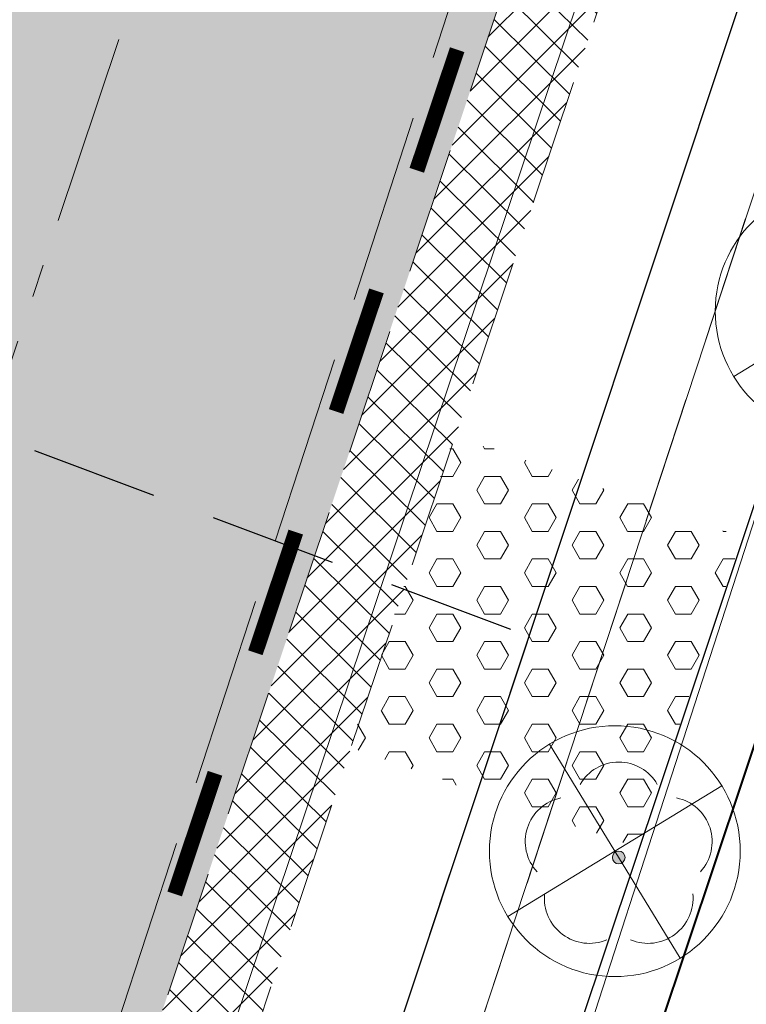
# Model space of a CAD drawing. Header units: metres. Extents: x 6599594 to 6600699, y 5687867 to 5691114.
# Tile 76 of 256: x 6599866 to 6599872, y 5688601 to 5688609. Entities that reach past the tile are written whole.
import ezdxf

# ---------------------------------------------------------------- set-up
doc = ezdxf.new("R2010")
doc.units = ezdxf.units.M
doc.header["$MEASUREMENT"] = 0
for name, pattern in [('1', [0]), ('3_EGBZ', [1.5, 1, -0.5]), ('3_EGJE', [2.5, 1.5, -0.3700000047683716, 0.2600001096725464, -0.369999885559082]), ('BTO', [0]), ('BUF', [0]), ('BUG', [1.5, 1, -0.5]), ('BUW', [1.5, 1, -0.5]), ('GUK', [2, 1.5, -0.5]), ('GUZ', [1, 0.5, -0.5]), ('L_0_04', [1.5, 1, -0.5]), ('L_0_06', [2, 1.5, -0.5]), ('UPT', [0])]:
    doc.linetypes.add(name, pattern=pattern)
doc.layers.get('0').update_dxf_attribs({"color": 253, "linetype": 'CONTINUOUS', "lineweight": 13})
doc.layers.add('__gaPoziome', color=7, linetype='CONTINUOUS')
doc.layers.add('zzz.gaHSDomyslna', color=7, linetype='CONTINUOUS')
for name, color, linetype, lineweight in [('_dren', 30, '3_EGBZ', 40), ('_KDPRZYKANALIK', 14, 'BUW', 30), ('_kolor chodnik', 50, '1', 5), ('_kolor jezdnia', 4, '1', 0), ('_kolor pobocze', 211, '1', 5), ('_kolor umocn', 7, '1', 5), ('_kolor zjazdy kostka', 7, '1', 5), ('_kolor ścieżka @ 1', 10, '1', 0), ('_krawedz jezdni i pobocza', 7, 'BUG', 15), ('_os', 7, '3_EGJE', 13), ('_podział mój', 201, 'BTO', 40), ('_row', 150, 'CONTINUOUS', 30), ('_wycinka', 10, 'BUF', 15), ('Dzialki', 130, '1', 30), ('Kontury', 252, 'GUK', 9), ('OT_Komunikacja', 7, 'CONTINUOUS', 0), ('OT_ZagospodarowanieTerenu', 7, 'CONTINUOUS', 0), ('OT_ZagospodarowanieTerenu_P', 7, 'CONTINUOUS', 0), ('UTTPOM_L_0', 30, 'UPT', 9), ('Uzytki', 252, 'GUZ', 9)]:
    doc.layers.add(name, color=color, linetype=linetype, lineweight=lineweight)
pattern_1 = [(45, (0, 0), (-0.1414213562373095, 0.1414213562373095), []), (135, (0, 0), (-0.1414213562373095, -0.1414213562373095), [])]

# ---------------------------------------------------------------- blocks, each defined once
blk = doc.blocks.new('ddddd')
at = {"layer": '_wycinka'}
for p, q in [((6600244.106448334, 5690836.218476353), (6600245.135551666, 5690834.535523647)), ((6600245.462476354, 5690835.891551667), (6600243.779523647, 5690834.862448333))]:
    blk.add_line(p, q, dxfattribs=at)
blk.add_circle((6600244.621, 5690835.377), 0.986329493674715, dxfattribs=at)
blk = doc.blocks.new('147')
at = {"linetype": 'Continuous', "lineweight": 18}
blk.add_hatch(color=0, dxfattribs=at).paths.add_polyline_path([(0, -0.1, 1), (0, 0.1, 1)])
at = {"color": 0, "linetype": 'Continuous', "lineweight": 18}
blk.add_circle((0, 0), 0.1, dxfattribs=at)
for centre, radius, start, end in [((0, 0.8), 0.7, 29.8459319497, 150.1540680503), ((-0.7700000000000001, 0.25), 0.7, 101.6336339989, 222.6626941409), ((0.7700000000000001, 0.25), 0.7, 317.3373058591, 78.3663660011), ((-0.4600000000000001, -0.6400000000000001), 0.71, 174.3693172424, 292.5572466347), ((0.4600000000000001, -0.6400000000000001), 0.71, 247.4427533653, 5.630682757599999)]:
    blk.add_arc(centre, radius, start, end, dxfattribs=at)
blk = doc.blocks.new('hhh')
at = {"layer": '_podział mój'}
blk.add_line((6600030.348422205, 5689076.243038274), (6599864.227411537, 5688579.984196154), dxfattribs=at)
blk = doc.blocks.new('*U1196')
at = {"layer": 'zzz.gaHSDomyslna', "color": 182, "const_width": 0.12}
for points in [[(-90.786053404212, -271.2082087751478), (-91.10348715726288, -272.1564892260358)], [(-91.42092091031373, -273.1047696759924), (-91.73835466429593, -274.0530501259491)], [(-92.05578841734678, -275.0013305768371), (-92.37322217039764, -275.9496110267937)], [(-92.69065592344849, -276.8978914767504), (-93.00808967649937, -277.8461719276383)]]:
    blk.add_lwpolyline(points, dxfattribs=at)

msp = doc.modelspace()

# ---------------------------------------------------------------- hatches: boundary and pattern name
at = {"layer": '_kolor chodnik'}
h = msp.add_hatch(dxfattribs=at)
h.set_pattern_fill('ANSI37', color=256, scale=1.6)
h.set_pattern_definition(pattern_1)
h.paths.add_polyline_path([(6599849.938171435, 5688542.085872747), (6599852.232147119, 5688548.938742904), (6599853.573135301, 5688548.489851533), (6599853.827082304, 5688549.248475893), (6599851.793849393, 5688549.929093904), (6599849.895278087, 5688548.982823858), (6599847.823506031, 5688542.793750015)])
edge = h.paths.add_edge_path()
edge.add_line((6600018.106075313, 5689087.454911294), (6600022.42781917, 5689091.229234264))
edge.add_line((6600022.42781917, 5689091.229234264), (6600020.233254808, 5689093.742094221))
edge.add_line((6600020.233254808, 5689093.742094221), (6600017.159471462, 5689091.057656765))
edge.add_arc((6600023.275194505, 5689085.385140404), 8.34143334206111, 137.1531558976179, 148.8016577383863)
edge.add_line((6600016.140105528, 5689089.706021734), (6600018.106075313, 5689087.454911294))
h.paths.add_polyline_path([(6600038.501784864, 5689187.59229436), (6600037.906968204, 5689187.700586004), (6600037.638296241, 5689186.224843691), (6600038.240083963, 5689186.115282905)])
h.paths.add_polyline_path([(6600069.098302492, 5689360.276020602), (6600068.321239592, 5689360.413462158), (6600068.064048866, 5689358.936495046), (6600068.836639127, 5689358.799546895)])
h.paths.add_polyline_path([(6600082.393785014, 5689362.950258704), (6600082.941124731, 5689366.103121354), (6600081.481377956, 5689366.361351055), (6600080.923159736, 5689363.210828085)])
h.paths.add_polyline_path([(6600074.022236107, 5689388.065861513), (6600072.983907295, 5689388.249860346), (6600072.723374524, 5689386.772538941), (6600073.760538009, 5689386.588865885)])
h.paths.add_polyline_path([(6600105.602402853, 5689486.45426531), (6600106.738797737, 5689489.760539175), (6600105.28818975, 5689490.281952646), (6600104.132785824, 5689486.965912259)])
h.paths.add_polyline_path([(6600132.519778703, 5689678.737346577), (6600131.636986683, 5689678.922259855), (6600131.330470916, 5689677.453953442), (6600132.212256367, 5689677.269208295)])
h.paths.add_polyline_path([(6600156.649397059, 5689798.7449027), (6600156.48800471, 5689797.95886096), (6600157.450195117, 5689797.757316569), (6600157.615023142, 5689798.542205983)])
h.paths.add_polyline_path([(6600189.055358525, 5689948.643107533), (6600187.902868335, 5689948.884512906), (6600187.600024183, 5689947.417400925), (6600188.748131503, 5689947.176379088)])
edge = h.paths.add_edge_path()
edge.add_line((6600204.459383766, 5690032.969035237), (6600204.153258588, 5690031.227801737))
edge.add_arc((6600202.328347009, 5690027.299936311), 4.331100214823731, 41.853001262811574, 65.08011546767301, ccw=False)
edge.add_arc((6600032.903931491, 5690051.979071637), 174.020003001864, 352.8070218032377, 353.495463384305)
edge.add_arc((6600202.372679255, 5690027.343587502), 5.999999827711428, 55.12102442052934, 69.64815978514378)
edge = h.paths.add_edge_path()
edge.add_line((6600205.046027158, 5690040.265402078), (6600204.972740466, 5690038.483452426))
edge.add_arc((6600203.986269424, 5690044.401803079), 5.999999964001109, 279.4630688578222, 294.9140560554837)
edge.add_line((6600206.513819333, 5690038.960158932), (6600206.607027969, 5690041.030672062))
edge.add_arc((6600203.986269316, 5690044.401803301), 4.270000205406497, 284.3702444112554, 307.86193139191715, ccw=False)
edge = h.paths.add_edge_path()
edge.add_arc((6600203.547470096, 5690044.558759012), 6.446878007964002, 324.43500910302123, 356.20133685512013, ccw=False)
edge.add_arc((6600203.986269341, 5690044.401803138), 6.000000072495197, 323.2169970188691, 357.4193489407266)
h.paths.add_polyline_path([(6600208.910055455, 5690121.713696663), (6600208.146285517, 5690121.748120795), (6600207.125602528, 5690121.794124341), (6600209.971605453, 5690121.665851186)])
edge = h.paths.add_edge_path()
edge.add_line((6600238.769818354, 5690481.648294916), (6600240.338176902, 5690490.87374652))
edge.add_line((6600240.338176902, 5690490.87374652), (6600241.251295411, 5690510.829461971))
edge.add_line((6600241.251295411, 5690510.829461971), (6600239.524022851, 5690510.928942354))
edge.add_line((6600239.524022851, 5690510.928942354), (6600238.633343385, 5690491.167757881))
edge.add_line((6600238.633343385, 5690491.167757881), (6600234.579716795, 5690467.661262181))
edge.add_line((6600234.579716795, 5690467.661262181), (6600234.449796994, 5690464.966873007))
edge.add_arc((6600242.443669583, 5690464.607462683), 8.001948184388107, 177.4256737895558, 268.2543056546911)
edge.add_line((6600242.199903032, 5690456.609228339), (6600242.216657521, 5690457.359274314))
edge.add_line((6600242.216657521, 5690457.359274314), (6600242.305257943, 5690458.836738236))
edge.add_arc((6600242.444504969, 5690464.607952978), 5.772894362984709, 177.0298084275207, 268.6178439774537, ccw=False)
edge.add_line((6600236.679365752, 5690464.907083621), (6600236.951876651, 5690470.95443634))
edge.add_line((6600236.951876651, 5690470.95443634), (6600238.15078669, 5690478.210832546))
edge.add_line((6600238.15078669, 5690478.210832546), (6600238.769818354, 5690481.648294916))
h.paths.add_polyline_path([(6600238.769818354, 5690481.648294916), (6600238.15078669, 5690478.210832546), (6600239.670056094, 5690477.930590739), (6600240.266710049, 5690481.376366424)])
edge = h.paths.add_edge_path()
edge.add_line((6600223.366500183, 5690460.339976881), (6600223.278629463, 5690457.997544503))
edge.add_arc((6600220.967166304, 5690465.656339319), 7.999999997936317, 286.7940807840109, 300.2738222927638)
edge.add_line((6600225.000231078, 5690458.747331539), (6600225.240084, 5690461.623695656))
edge.add_arc((6600221.105749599, 5690465.648640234), 5.76999998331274, 293.06724424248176, 315.7681070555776, ccw=False)
edge = h.paths.add_edge_path()
edge.add_arc((6600220.025145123, 5690444.676291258), 5.770000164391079, 37.996647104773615, 59.94382588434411, ccw=False)
edge.add_line((6600224.572175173, 5690448.22839199), (6600224.817793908, 5690451.081798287))
edge.add_arc((6600220.025145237, 5690444.676291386), 7.999999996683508, 53.19588653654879, 68.15166733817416)
edge.add_line((6600223.00235276, 5690452.101669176), (6600222.91504296, 5690449.670427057))
edge = h.paths.add_edge_path()
edge.add_arc((6600221.105749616, 5690465.648640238), 7.999999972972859, 328.0222308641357, 357.0132597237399)
edge.add_line((6600229.094882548, 5690465.23180147), (6600229.218816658, 5690467.593604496))
edge.add_line((6600229.218816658, 5690467.593604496), (6600228.218919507, 5690467.645774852))
edge.add_line((6600228.218919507, 5690467.645774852), (6600227.891778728, 5690461.411918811))
h.paths.add_polyline_path([(6600200.980142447, 5690012.236744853), (6600202.317278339, 5690011.956662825), (6600202.522293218, 5690012.935421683), (6600201.182321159, 5690013.216097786)])
h.paths.add_polyline_path([(6600196.457878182, 5689983.98337835), (6600195.202332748, 5689984.246370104), (6600194.899091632, 5689982.777335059), (6600196.150355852, 5689982.515240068)])
edge = h.paths.add_edge_path()
edge.add_line((6600112.305909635, 5689517.991018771), (6600112.691041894, 5689519.807934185))
edge.add_line((6600112.691041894, 5689519.807934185), (6600113.245521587, 5689522.423769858))
edge.add_line((6600113.245521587, 5689522.423769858), (6600111.553124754, 5689522.782507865))
edge.add_line((6600111.553124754, 5689522.782507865), (6600107.405864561, 5689503.21722655))
edge.add_line((6600107.405864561, 5689503.21722655), (6600099.494506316, 5689480.361667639))
edge.add_line((6600099.494506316, 5689480.361667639), (6600099.182814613, 5689478.891218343))
edge.add_arc((6600107.008997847, 5689477.232359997), 8.000059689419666, 168.0325629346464, 257.7529108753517)
edge.add_line((6600105.311960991, 5689469.414366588), (6600105.784990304, 5689471.593619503))
edge.add_arc((6600107.008927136, 5689477.232314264), 5.769999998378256, 168.0321375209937, 257.7533362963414, ccw=False)
edge.add_line((6600101.364343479, 5689478.42879883), (6600101.647245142, 5689479.76342708))
edge.add_line((6600101.647245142, 5689479.76342708), (6600104.132785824, 5689486.965912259))
edge.add_line((6600104.132785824, 5689486.965912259), (6600105.28818975, 5689490.281952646))
edge.add_line((6600105.28818975, 5689490.281952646), (6600108.240043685, 5689498.809726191))
edge.add_line((6600108.240043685, 5689498.809726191), (6600112.305909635, 5689517.991018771))
h.paths.add_polyline_path([(6600136.009573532, 5689645.499114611), (6600138.333647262, 5689645.012304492), (6600138.661671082, 5689646.578318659), (6600134.869459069, 5689647.372651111)])
at = {"layer": '_kolor jezdnia'}
h = msp.add_hatch(dxfattribs=at)
h.set_pattern_fill('ANSI37', color=4, scale=3.5)
h.set_pattern_definition([(45, (0, 0), (-0.3093592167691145, 0.3093592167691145), []), (135, (0, 0), (-0.3093592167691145, -0.3093592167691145), [])])
edge = h.paths.add_edge_path()
edge.add_line((6599833.066047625, 5688539.933393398), (6599850.649511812, 5688527.983462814))
edge.add_arc((6599857.337592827, 5688536.653968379), 10.95025544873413, 169.5012687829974, 232.3548431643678, ccw=False)
edge.add_arc((6599858.085851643, 5688536.618142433), 11.69295282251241, 162.2507788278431, 169.9967502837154, ccw=False)
edge.add_line((6599846.949484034, 5688540.182754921), (6599847.823506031, 5688542.793750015))
edge.add_line((6599847.823506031, 5688542.793750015), (6599849.895278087, 5688548.982823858))
edge.add_line((6599849.895278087, 5688548.982823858), (6599852.434748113, 5688556.56906746))
edge.add_line((6599852.434748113, 5688556.56906746), (6599928.48625871, 5688783.760284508))
edge.add_line((6599928.48625871, 5688783.760284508), (6599931.025728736, 5688791.34652811))
edge.add_line((6599931.025728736, 5688791.34652811), (6599996.657773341, 5688987.411326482))
edge.add_line((6599996.657773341, 5688987.411326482), (6599999.197243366, 5688994.997570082))
edge.add_line((6599999.197243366, 5688994.997570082), (6600021.930100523, 5689062.908193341))
edge.add_line((6600021.930100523, 5689062.908193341), (6600017.620224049, 5689067.371531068))
edge.add_line((6600017.620224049, 5689067.371531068), (6600016.714558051, 5689064.654078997))
edge.add_line((6600016.714558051, 5689064.654078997), (6600012.423620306, 5689051.835617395))
edge.add_line((6600012.423620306, 5689051.835617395), (6600009.884150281, 5689044.249373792))
edge.add_line((6600009.884150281, 5689044.249373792), (6599977.53516164, 5688947.612159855))
edge.add_line((6599977.53516164, 5688947.612159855), (6599974.995691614, 5688940.025916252))
edge.add_line((6599974.995691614, 5688940.025916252), (6599942.096912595, 5688841.746295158))
edge.add_line((6599942.096912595, 5688841.746295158), (6599939.557442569, 5688834.160051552))
edge.add_line((6599939.557442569, 5688834.160051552), (6599882.679288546, 5688664.246042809))
edge.add_line((6599882.679288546, 5688664.246042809), (6599880.139818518, 5688656.659799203))
edge.add_line((6599880.139818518, 5688656.659799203), (6599852.46454386, 5688573.984527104))
edge.add_line((6599852.46454386, 5688573.984527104), (6599842.470137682, 5688544.127903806))
edge.add_arc((6599835.706422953, 5688546.652910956), 7.219660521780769, 248.5480913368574, 339.52856074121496, ccw=False)
h.paths.add_polyline_path([(6600044.653202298, 5689172.271628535), (6600046.276244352, 5689181.431901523), (6600047.759199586, 5689189.801539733), (6600051.0603021, 5689208.432603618), (6600052.368792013, 5689215.817578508), (6600054.808584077, 5689229.587499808), (6600056.11707399, 5689236.972474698), (6600057.346666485, 5689243.912161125), (6600058.655146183, 5689251.297078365), (6600058.831439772, 5689252.292060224), (6600060.098987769, 5689259.445963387), (6600060.139929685, 5689259.677035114), (6600061.407468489, 5689266.830886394), (6600072.329030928, 5689328.470998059), (6600073.637511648, 5689335.855921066), (6600077.337304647, 5689356.73715072), (6600078.820259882, 5689365.106788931), (6600081.142794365, 5689378.214921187), (6600082.538516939, 5689386.092227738), (6600095.187867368, 5689457.483787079), (6600091.082877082, 5689465.8405575), (6600089.043088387, 5689454.328211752), (6600087.870641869, 5689447.711051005), (6600087.560133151, 5689445.958573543), (6600086.562151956, 5689440.326076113), (6600082.433200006, 5689417.022719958), (6600080.95024477, 5689408.65308175), (6600077.202698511, 5689387.502337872), (6600075.719743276, 5689379.132699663), (6600073.469199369, 5689366.430874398), (6600071.986244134, 5689358.061236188), (6600069.98686466, 5689346.776955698), (6600068.591142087, 5689338.899649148), (6600065.559290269, 5689321.78820693), (6600064.163567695, 5689313.910900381), (6600059.719426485, 5689288.828650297), (6600058.323703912, 5689280.951343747), (6600057.563846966, 5689276.662793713), (6600056.168124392, 5689268.785487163), (6600054.804920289, 5689261.091711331), (6600053.409197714, 5689253.21440478), (6600053.264817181, 5689252.399536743), (6600051.869094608, 5689244.522230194), (6600051.183555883, 5689240.653124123), (6600049.787833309, 5689232.775817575), (6600046.593849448, 5689214.749319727), (6600045.198126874, 5689206.872013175), (6600044.41754409, 5689202.466488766), (6600042.934588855, 5689194.096850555), (6600036.429952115, 5689157.38538759), (6600034.946996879, 5689149.01574938), (6600030.579776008, 5689124.367629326), (6600027.529365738, 5689107.151445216), (6600024.895072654, 5689094.014582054), (6600030.583685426, 5689094.264316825), (6600032.945013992, 5689106.191885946), (6600043.170247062, 5689163.901990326)])
edge = h.paths.add_edge_path()
edge.add_line((6600111.106812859, 5689535.144351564), (6600111.256844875, 5689535.85214863))
edge.add_line((6600111.256844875, 5689535.85214863), (6600112.915748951, 5689543.678261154))
edge.add_line((6600112.915748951, 5689543.678261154), (6600117.304772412, 5689564.384094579))
edge.add_line((6600117.304772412, 5689564.384094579), (6600119.067357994, 5689572.699339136))
edge.add_line((6600119.067357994, 5689572.699339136), (6600120.087667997, 5689577.512794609))
edge.add_line((6600120.087667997, 5689577.512794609), (6600121.642890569, 5689584.849775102))
edge.add_line((6600121.642890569, 5689584.849775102), (6600128.436769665, 5689616.900852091))
edge.add_line((6600128.436769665, 5689616.900852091), (6600129.991992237, 5689624.237832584))
edge.add_line((6600129.991992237, 5689624.237832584), (6600132.660554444, 5689636.827148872))
edge.add_line((6600132.660554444, 5689636.827148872), (6600133.208838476, 5689639.444704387))
edge.add_line((6600133.208838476, 5689639.444704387), (6600134.848957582, 5689647.274775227))
edge.add_line((6600134.848957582, 5689647.274775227), (6600138.97649476, 5689666.979995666))
edge.add_line((6600138.97649476, 5689666.979995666), (6600140.51410642, 5689674.320687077))
edge.add_line((6600140.51410642, 5689674.320687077), (6600145.209128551, 5689696.735129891))
edge.add_line((6600145.209128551, 5689696.735129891), (6600146.746740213, 5689704.075821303))
edge.add_line((6600146.746740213, 5689704.075821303), (6600151.462308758, 5689726.588354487))
edge.add_line((6600151.462308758, 5689726.588354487), (6600152.999920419, 5689733.929045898))
edge.add_line((6600152.999920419, 5689733.929045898), (6600155.244070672, 5689744.642813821))
edge.add_line((6600155.244070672, 5689744.642813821), (6600156.781682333, 5689751.983505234))
edge.add_line((6600156.781682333, 5689751.983505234), (6600161.635515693, 5689775.156126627))
edge.add_line((6600161.635515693, 5689775.156126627), (6600163.378142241, 5689783.475576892))
edge.add_line((6600163.378142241, 5689783.475576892), (6600163.850769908, 5689785.731942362))
edge.add_line((6600163.850769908, 5689785.731942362), (6600167.028500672, 5689800.902704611))
edge.add_line((6600167.028500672, 5689800.902704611), (6600179.49088801, 5689860.399222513))
edge.add_line((6600179.49088801, 5689860.399222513), (6600181.233514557, 5689868.718672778))
edge.add_line((6600181.233514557, 5689868.718672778), (6600181.84713393, 5689871.648144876))
edge.add_line((6600181.84713393, 5689871.648144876), (6600183.384745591, 5689878.988836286))
edge.add_line((6600183.384745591, 5689878.988836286), (6600184.935818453, 5689886.393792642))
edge.add_line((6600184.935818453, 5689886.393792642), (6600186.575937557, 5689894.223863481))
edge.add_line((6600186.575937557, 5689894.223863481), (6600194.05133812, 5689929.912074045))
edge.add_line((6600194.05133812, 5689929.912074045), (6600195.691457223, 5689937.742144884))
edge.add_line((6600195.691457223, 5689937.742144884), (6600202.915799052, 5689972.231779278))
edge.add_line((6600202.915799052, 5689972.231779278), (6600204.555918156, 5689980.061850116))
edge.add_line((6600204.555918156, 5689980.061850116), (6600206.062781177, 5689987.255744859))
edge.add_line((6600206.062781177, 5689987.255744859), (6600207.702900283, 5689995.085815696))
edge.add_line((6600207.702900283, 5689995.085815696), (6600210.232559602, 5690007.162628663))
edge.add_line((6600210.232559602, 5690007.162628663), (6600211.694938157, 5690014.144150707))
edge.add_arc((6600028.177652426, 5690052.584442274), 187.5000004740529, 348.1696294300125, 357.4195276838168)
edge.add_line((6600215.487522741, 5690044.142720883), (6600208.310270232, 5690026.480446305))
edge.add_arc((6600032.903933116, 5690051.97907145), 177.2500013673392, 348.1696294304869, 351.7289130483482, ccw=False)
edge.add_line((6600206.38894146, 5690015.640182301), (6600205.966941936, 5690013.625519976))
edge.add_line((6600205.966941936, 5690013.625519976), (6600204.326822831, 5690005.795449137))
edge.add_line((6600204.326822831, 5690005.795449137), (6600197.076961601, 5689971.183982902))
edge.add_line((6600197.076961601, 5689971.183982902), (6600195.334335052, 5689962.864532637))
edge.add_line((6600195.334335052, 5689962.864532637), (6600193.44722506, 5689953.855305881))
edge.add_line((6600193.44722506, 5689953.855305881), (6600191.909227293, 5689946.512771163))
edge.add_line((6600191.909227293, 5689946.512771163), (6600185.496844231, 5689915.899498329))
edge.add_line((6600185.496844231, 5689915.899498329), (6600183.856521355, 5689908.068454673))
edge.add_line((6600183.856521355, 5689908.068454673), (6600182.066605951, 5689899.523243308))
edge.add_line((6600182.066605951, 5689899.523243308), (6600180.32407057, 5689891.204228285))
edge.add_line((6600180.32407057, 5689891.204228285), (6600174.320344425, 5689862.541919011))
edge.add_line((6600174.320344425, 5689862.541919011), (6600172.577809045, 5689854.222903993))
edge.add_line((6600172.577809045, 5689854.222903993), (6600163.663810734, 5689811.666703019))
edge.add_line((6600163.663810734, 5689811.666703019), (6600162.023782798, 5689803.837067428))
edge.add_line((6600162.023782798, 5689803.837067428), (6600160.924220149, 5689798.587659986))
edge.add_line((6600160.924220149, 5689798.587659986), (6600159.279208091, 5689790.734229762))
edge.add_line((6600159.279208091, 5689790.734229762), (6600157.107250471, 5689780.365115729))
edge.add_line((6600157.107250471, 5689780.365115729), (6600155.462238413, 5689772.511685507))
edge.add_line((6600155.462238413, 5689772.511685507), (6600153.380318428, 5689762.572418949))
edge.add_line((6600153.380318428, 5689762.572418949), (6600151.735124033, 5689754.718118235))
edge.add_line((6600151.735124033, 5689754.718118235), (6600148.586504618, 5689739.686336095))
edge.add_line((6600148.586504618, 5689739.686336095), (6600146.885007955, 5689731.563243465))
edge.add_line((6600146.885007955, 5689731.563243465), (6600141.75088822, 5689707.052510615))
edge.add_line((6600141.75088822, 5689707.052510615), (6600140.110896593, 5689699.223048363))
edge.add_line((6600140.110896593, 5689699.223048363), (6600133.483561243, 5689667.583574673))
edge.add_line((6600133.483561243, 5689667.583574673), (6600131.860394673, 5689659.834436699))
edge.add_line((6600131.860394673, 5689659.834436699), (6600131.740984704, 5689659.26436315))
edge.add_line((6600131.740984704, 5689659.26436315), (6600130.117814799, 5689651.515209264))
edge.add_line((6600130.117814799, 5689651.515209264), (6600127.27873359, 5689637.961189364))
edge.add_line((6600127.27873359, 5689637.961189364), (6600126.924568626, 5689636.290366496))
edge.add_line((6600126.924568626, 5689636.290366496), (6600125.166244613, 5689627.995226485))
edge.add_line((6600125.166244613, 5689627.995226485), (6600118.009503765, 5689594.232298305))
edge.add_line((6600118.009503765, 5689594.232298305), (6600116.25117975, 5689585.937158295))
edge.add_line((6600116.25117975, 5689585.937158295), (6600113.665314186, 5689573.737975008))
edge.add_line((6600113.665314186, 5689573.737975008), (6600111.898534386, 5689565.402943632))
edge.add_line((6600111.898534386, 5689565.402943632), (6600104.889982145, 5689532.339115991))
edge.add_line((6600104.889982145, 5689532.339115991), (6600103.22663594, 5689524.492047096))
edge.add_line((6600103.22663594, 5689524.492047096), (6600096.623876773, 5689493.342605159))
edge.add_line((6600096.623876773, 5689493.342605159), (6600094.968986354, 5689485.535427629))
edge.add_line((6600094.968986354, 5689485.535427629), (6600094.300101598, 5689482.379870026))
edge.add_line((6600094.300101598, 5689482.379870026), (6600099.182814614, 5689478.891218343))
edge.add_line((6600099.182814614, 5689478.891218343), (6600099.494506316, 5689480.361667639))
edge.add_line((6600099.494506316, 5689480.361667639), (6600111.106812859, 5689535.144351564))
edge = h.paths.add_edge_path()
edge.add_arc((6600239.213891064, 5690851.400367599), 10.00000000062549, -2.8342403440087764, 76.13703556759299, ccw=False)
edge.add_line((6600249.201658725, 5690850.905901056), (6600249.082723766, 5690848.503524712))
edge.add_line((6600249.082723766, 5690848.503524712), (6600247.016487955, 5690806.767468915))
edge.add_line((6600247.016487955, 5690806.767468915), (6600246.092398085, 5690789.152178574))
edge.add_line((6600246.092398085, 5690789.152178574), (6600233.768116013, 5690572.015170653))
edge.add_line((6600233.768116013, 5690572.015170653), (6600228.959056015, 5690465.296202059))
edge.add_line((6600228.959056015, 5690465.296202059), (6600234.588724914, 5690465.017134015))
edge.add_line((6600234.588724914, 5690465.017134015), (6600239.262540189, 5690571.767576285))
edge.add_line((6600239.262540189, 5690571.767576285), (6600252.50503885, 5690806.400146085))
edge.add_line((6600252.50503885, 5690806.400146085), (6600254.569211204, 5690848.094521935))
edge.add_arc((6600262.559425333, 5690847.6989487), 7.999999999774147, 76.13703557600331, 177.1657596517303, ccw=False)
edge.add_line((6600264.476229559, 5690855.465921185), (6600241.609896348, 5690861.109083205))
edge = h.paths.add_edge_path()
edge.add_line((6600250.031475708, 5690451.625307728), (6600250.231741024, 5690455.772579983))
edge.add_line((6600250.231741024, 5690455.772579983), (6600246.257763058, 5690456.417303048))
edge.add_line((6600246.257763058, 5690456.417303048), (6600242.171761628, 5690456.61060902))
edge.add_arc((6600242.563100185, 5690464.586983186), 7.985968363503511, 176.9123644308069, 267.1911945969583, ccw=False)
edge.add_line((6600234.588724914, 5690465.017134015), (6600228.959056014, 5690465.296202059))
edge.add_arc((6600220.965133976, 5690465.657286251), 8.002072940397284, 267.8289300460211, 357.413716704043, ccw=False)
edge.add_line((6600220.661989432, 5690457.660957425), (6600212.406915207, 5690458.119572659))
edge.add_line((6600212.406915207, 5690458.119572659), (6600208.431872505, 5690457.817501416))
edge.add_line((6600208.431872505, 5690457.817501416), (6600208.233912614, 5690454.548331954))
edge.add_line((6600208.233912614, 5690454.548331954), (6600212.129565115, 5690453.127270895))
edge.add_line((6600212.129565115, 5690453.127270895), (6600218.640548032, 5690452.76554962))
edge.add_line((6600218.640548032, 5690452.76554962), (6600216.486747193, 5690452.885205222))
edge.add_line((6600216.486747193, 5690452.885205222), (6600220.468905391, 5690452.663974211))
edge.add_arc((6600220.025145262, 5690444.676291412), 7.99999997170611, -0.3386579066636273, 86.8201700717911, ccw=False)
edge.add_line((6600228.025005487, 5690444.629006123), (6600227.803602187, 5690439.649256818))
edge.add_line((6600227.803602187, 5690439.649256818), (6600226.885525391, 5690435.936828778))
edge.add_line((6600226.885525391, 5690435.936828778), (6600225.534849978, 5690405.967249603))
edge.add_line((6600225.534849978, 5690405.967249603), (6600226.115199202, 5690402.187514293))
edge.add_line((6600226.115199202, 5690402.187514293), (6600213.445139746, 5690121.008786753))
edge.add_line((6600213.445139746, 5690121.008786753), (6600213.352800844, 5690118.960058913))
edge.add_line((6600213.352800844, 5690118.960058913), (6600209.980184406, 5690044.131649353))
edge.add_arc((6600203.98626942, 5690044.401803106), 5.999999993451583, 257.4162346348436, 357.41934921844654, ccw=False)
edge.add_line((6600202.679069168, 5690038.545931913), (6600201.589735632, 5690033.666039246))
edge.add_line((6600201.589735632, 5690033.666039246), (6600203.67987942, 5690033.199458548))
edge.add_arc((6600202.372679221, 5690027.343587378), 5.999999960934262, -8.27108729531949, 77.41623506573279, ccw=False)
edge.add_line((6600208.310270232, 5690026.480446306), (6600215.487522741, 5690044.142720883))
edge.add_line((6600215.487522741, 5690044.142720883), (6600216.199687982, 5690059.9446614))
edge.add_line((6600216.199687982, 5690059.9446614), (6600216.537356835, 5690067.437056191))
edge.add_line((6600216.537356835, 5690067.437056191), (6600223.893528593, 5690230.66011469))
edge.add_line((6600223.893528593, 5690230.66011469), (6600224.231197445, 5690238.152509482))
edge.add_line((6600224.231197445, 5690238.152509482), (6600233.507835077, 5690443.987992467))
edge.add_arc((6600241.499722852, 5690443.627812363), 7.999999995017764, 87.29208981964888, 177.4195277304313, ccw=False)
edge.add_line((6600241.877677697, 5690451.618879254), (6600246.021541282, 5690451.422886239))
edge.add_line((6600246.021541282, 5690451.422886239), (6600246.427694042, 5690451.44338883))
edge.add_line((6600246.427694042, 5690451.44338883), (6600246.79397003, 5690451.461878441))
edge.add_line((6600246.79397003, 5690451.461878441), (6600250.031475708, 5690451.625307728))
edge = h.paths.add_edge_path()
edge.add_line((6600007.33756506, 5689086.20374581), (6600006.980466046, 5689080.740822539))
edge.add_line((6600006.980466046, 5689080.740822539), (6600007.229745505, 5689080.720859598))
edge.add_line((6600007.229745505, 5689080.720859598), (6600008.093335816, 5689080.601653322))
edge.add_line((6600008.093335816, 5689080.601653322), (6600008.702681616, 5689080.53831051))
edge.add_arc((6600008.140193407, 5689070.554142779), 9.999999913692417, -18.557800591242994, 86.77547804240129, ccw=False)
edge.add_line((6600017.620224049, 5689067.371531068), (6600021.930100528, 5689062.908193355))
edge.add_arc((6599734.83819726, 5689159.011261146), 302.7499967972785, 341.4922000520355, 343.8640860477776)
edge.add_arc((6600034.895369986, 5689072.315877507), 9.581213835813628, 98.63328270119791, 164.5273290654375, ccw=False)
edge.add_line((6600033.457137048, 5689081.788529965), (6600033.832640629, 5689081.798737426))
edge.add_line((6600033.832640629, 5689081.798737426), (6600034.422462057, 5689082.05700874))
edge.add_line((6600034.422462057, 5689082.05700874), (6600036.833623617, 5689082.139040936))
edge.add_line((6600036.833623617, 5689082.139040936), (6600036.730225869, 5689087.148851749))
edge.add_line((6600036.730225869, 5689087.148851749), (6600036.579860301, 5689087.134303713))
edge.add_arc((6600036.479565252, 5689093.136286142), 6.002820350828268, 169.1687651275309, 270.9573417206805, ccw=False)
edge.add_line((6600030.583685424, 5689094.264316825), (6600024.895072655, 5689094.014582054))
edge.add_arc((6600015.200558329, 5689096.162123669), 9.929528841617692, 271.0943432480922, 347.5094668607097, ccw=False)
edge.add_arc((6600014.909438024, 5689089.646776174), 3.446070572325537, 264.4236009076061, 278.0194998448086, ccw=False)
edge.add_line((6600014.574573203, 5689086.217014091), (6600014.299554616, 5689086.232508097))
edge.add_line((6600014.299554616, 5689086.232508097), (6600010.474232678, 5689086.448019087))
edge.add_line((6600010.474232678, 5689086.448019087), (6600007.33756506, 5689086.20374581))
edge = h.paths.add_edge_path()
edge.add_line((6600105.490725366, 5689463.953528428), (6600106.927559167, 5689464.047234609))
edge.add_line((6600106.927559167, 5689464.047234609), (6600107.835, 5689468.66))
edge.add_line((6600107.835, 5689468.66), (6600105.311960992, 5689469.414366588))
edge.add_arc((6600107.008997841, 5689477.232359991), 8.000059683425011, 168.0325628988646, 257.75291091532, ccw=False)
edge.add_line((6600099.182814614, 5689478.891218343), (6600094.300101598, 5689482.379870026))
edge.add_arc((6600586.245114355, 5689378.104238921), 502.8750369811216, 168.032376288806, 169.9522165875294)
edge.add_line((6600091.082877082, 5689465.8405575), (6600095.187867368, 5689457.483787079))
edge.add_arc((6600103.065173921, 5689456.088064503), 8.000000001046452, 77.7533362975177, 169.9524553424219, ccw=False)
edge.add_line((6600104.762140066, 5689463.906012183), (6600105.490725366, 5689463.953528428))
at = {"layer": '_kolor pobocze'}
h = msp.add_hatch(dxfattribs=at)
h.set_pattern_fill('ANSI37', color=256, scale=1.6)
h.set_pattern_definition(pattern_1)
h.paths.add_polyline_path([(6599932.280385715, 5688783.281118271), (6599932.51846103, 5688783.99232861), (6599930.384830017, 5688784.706554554), (6599928.486258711, 5688783.760284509), (6599900.424162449, 5688699.929447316), (6599901.135372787, 5688699.691372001), (6599929.09885504, 5688783.227616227), (6599930.441347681, 5688783.896730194)])
h.paths.add_polyline_path([(6599863.82305472, 5688584.885679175), (6599865.662092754, 5688584.270067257), (6599865.900168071, 5688584.981277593), (6599863.766537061, 5688585.69550354), (6599861.867965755, 5688584.749233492), (6599852.434748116, 5688556.569067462), (6599852.907883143, 5688555.61978181), (6599862.297350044, 5688583.669249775), (6599862.358334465, 5688583.85143058), (6599862.480562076, 5688584.216565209)])
h.paths.add_polyline_path([(6599865.891775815, 5688591.038664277), (6599865.217260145, 5688592.39199476), (6599901.135372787, 5688699.691372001), (6599900.424162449, 5688699.929447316), (6599864.407435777, 5688592.335477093), (6599865.353705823, 5688590.436905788), (6599867.487336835, 5688589.722679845), (6599867.72541215, 5688590.433890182)])
at = {"layer": '_kolor umocn', "ltscale": 0.5}
h = msp.add_hatch(dxfattribs=at)
h.set_pattern_fill('HEX', color=256)
h.set_pattern_definition([(0, (-365.6676509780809, -2102.532540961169), (0, 0.2165063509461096), [0.125, -0.25]), (120, (-365.6676509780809, -2102.532540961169), (-0.1875, -0.1082531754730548), [0.125, -0.2499999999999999]), (60, (-365.5426509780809, -2102.532540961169), (-0.1875, 0.1082531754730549), [0.125, -0.25])])
h.paths.add_polyline_path([(6599871.858238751, 5688604.692499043), (6599869.596160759, 5688605.495550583), (6599868.774010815, 5688603.039514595), (6599871.040818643, 5688602.25059266)])
at = {"layer": '_kolor zjazdy kostka'}
h = msp.add_hatch(dxfattribs=at)
h.set_pattern_fill('ANSI37', color=256, scale=1.6)
h.set_pattern_definition(pattern_1)
h.paths.add_polyline_path([(6600244.137440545, 5690813.934732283), (6600242.369522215, 5690814.022127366), (6600242.097568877, 5690808.528921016), (6600243.865482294, 5690808.441426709)])
h.paths.add_polyline_path([(6600247.012128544, 5690806.679412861), (6600247.442736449, 5690815.377295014), (6600247.393289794, 5690814.378518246), (6600247.113277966, 5690808.722537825)])
h.paths.add_polyline_path([(6600242.297085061, 5690788.088808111), (6600240.958726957, 5690788.155683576), (6600240.648818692, 5690782.664569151), (6600241.987258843, 5690782.599147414)])
h.paths.add_polyline_path([(6600245.558275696, 5690780.919298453), (6600246.037231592, 5690789.405686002), (6600244.985820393, 5690788.453468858), (6600244.612601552, 5690781.981345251)])
h.paths.add_polyline_path([(6600241.348405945, 5690723.711515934), (6600242.272017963, 5690722.691689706), (6600242.749709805, 5690731.155680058), (6600241.698138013, 5690730.203317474), (6600241.472690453, 5690726.27550499)])
h.paths.add_polyline_path([(6600225.772794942, 5690394.589141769), (6600224.731429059, 5690393.637598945), (6600224.461246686, 5690387.644646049), (6600225.412923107, 5690386.603142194)])
h.paths.add_polyline_path([(6600223.012390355, 5690333.280720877), (6600223.372595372, 5690341.272607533), (6600222.32835346, 5690340.318436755), (6600222.058239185, 5690334.324941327)])
h.paths.add_polyline_path([(6600215.496388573, 5690166.390602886), (6600215.856593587, 5690174.382489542), (6600214.812834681, 5690173.428760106), (6600214.542018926, 5690167.435062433)])
h.paths.add_polyline_path([(6600212.446537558, 5690121.053392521), (6600213.399499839, 5690120.010473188), (6600213.788744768, 5690128.503024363), (6600212.745135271, 5690127.54943145)])
h.paths.add_polyline_path([(6600209.977420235, 5690121.665589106), (6600210.225142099, 5690127.162117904), (6600207.346107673, 5690127.291879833), (6600207.119593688, 5690121.794395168)])
h.paths.add_polyline_path([(6600207.950178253, 5690070.725854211), (6600204.880846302, 5690070.828947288), (6600204.643784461, 5690065.333808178), (6600207.702521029, 5690065.204598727)])
h.paths.add_polyline_path([(6600200.981479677, 5690012.236464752), (6600199.969248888, 5690007.339980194), (6600201.282587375, 5690007.064882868), (6600202.31726072, 5690011.956666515)])
h.paths.add_polyline_path([(6600193.613960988, 5689970.406358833), (6600192.398010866, 5689970.660657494), (6600191.286205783, 5689965.274578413), (6600192.486379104, 5689965.023185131)])
h.paths.add_polyline_path([(6600189.061271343, 5689948.671423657), (6600189.98413328, 5689953.050774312), (6600188.818902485, 5689953.32186217), (6600187.908781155, 5689948.91282903)])
h.paths.add_polyline_path([(6600180.976201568, 5689915.317449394), (6600179.952861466, 5689910.421322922), (6600181.008474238, 5689910.200199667), (6600182.033843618, 5689915.09540201)])
h.paths.add_polyline_path([(6600176.508279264, 5689893.538690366), (6600177.476023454, 5689893.335973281), (6600178.603605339, 5689898.719146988), (6600177.636002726, 5689898.922290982)])
h.paths.add_polyline_path([(6600179.28182965, 5689859.401159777), (6600180.522246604, 5689860.211927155), (6600181.057490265, 5689860.561775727), (6600183.598022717, 5689860.029600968), (6600184.726606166, 5689865.412570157), (6600182.186324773, 5689865.943033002), (6600181.604764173, 5689866.832779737), (6600181.024456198, 5689867.720610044)])
h.paths.add_polyline_path([(6600160.200810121, 5689810.862606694), (6600159.232772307, 5689811.065842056), (6600158.207991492, 5689806.171529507), (6600159.175735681, 5689805.968812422)])
h.paths.add_polyline_path([(6600156.49391753, 5689797.987177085), (6600155.463416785, 5689793.068691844), (6600156.431160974, 5689792.865974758), (6600157.461419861, 5689797.784520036)])
edge = h.paths.add_edge_path()
edge.add_arc((6600173.111981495, 5689800.679690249), 5.999999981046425, 204.673115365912, 239.5411154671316, ccw=False)
edge.add_arc((6600173.162096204, 5689800.685330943), 6.047914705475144, 168.3203586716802, 204.5234866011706, ccw=False)
edge.add_line((6600167.239404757, 5689801.9096668), (6600163.651667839, 5689784.781499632))
edge.add_arc((6600169.524220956, 5689783.551410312), 5.999999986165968, 139.2146049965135, 168.1696294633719, ccw=False)
edge.add_arc((6600169.524220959, 5689783.551410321), 5.999999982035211, 96.80962310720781, 139.2146050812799, ccw=False)
edge.add_line((6600168.812796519, 5689789.509083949), (6600170.070461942, 5689795.507731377))
h.paths.add_polyline_path([(6600163.526364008, 5689776.866746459), (6600166.051243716, 5689776.337874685), (6600167.179826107, 5689781.720838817), (6600164.653945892, 5689782.249920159), (6600163.941148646, 5689783.340449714), (6600163.493329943, 5689784.025580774), (6600161.750703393, 5689775.706130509), (6600162.438017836, 5689776.155376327)])
h.paths.add_polyline_path([(6600152.614191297, 5689774.643430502), (6600153.639138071, 5689779.536616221), (6600152.646757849, 5689779.744928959), (6600151.646447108, 5689774.846147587)])
h.paths.add_polyline_path([(6600150.121074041, 5689767.466820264), (6600148.177624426, 5689758.16795459), (6600149.115997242, 5689757.971390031), (6600151.066362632, 5689767.268392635)])
h.paths.add_polyline_path([(6600142.970741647, 5689739.332500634), (6600141.888449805, 5689734.142420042), (6600144.036614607, 5689733.695518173), (6600145.123068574, 5689738.882330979)])
h.paths.add_polyline_path([(6600136.256357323, 5689701.052153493), (6600137.154085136, 5689700.864096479), (6600138.287960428, 5689706.274871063), (6600137.386492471, 5689706.464182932)])
h.paths.add_polyline_path([(6600130.081494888, 5689667.099389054), (6600129.212847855, 5689667.281639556), (6600128.083282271, 5689661.898895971), (6600128.953953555, 5689661.716447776)])
h.paths.add_polyline_path([(6600128.397394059, 5689659.030340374), (6600127.554144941, 5689659.207226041), (6600126.49340855, 5689653.810049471), (6600127.269860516, 5689653.647397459)])
h.paths.add_polyline_path([(6600134.990411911, 5689640.633636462), (6600137.30714639, 5689640.148363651), (6600138.339560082, 5689645.040620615), (6600136.015486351, 5689645.500958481), (6600135.435178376, 5689646.388788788), (6600134.8548704, 5689647.276619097), (6600133.214751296, 5689639.446548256), (6600134.102581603, 5689640.026856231)])
h.paths.add_polyline_path([(6600122.164164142, 5689634.294831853), (6600121.024067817, 5689628.914244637), (6600122.015114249, 5689628.705875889), (6600123.155614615, 5689634.086346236)])
h.paths.add_polyline_path([(6600114.54207576, 5689593.450769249), (6600113.493359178, 5689593.398339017), (6600112.364315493, 5689588.045694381), (6600113.29076438, 5689587.54753241)])
h.paths.add_polyline_path([(6600110.194543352, 5689572.941097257), (6600109.20781945, 5689573.148880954), (6600108.067717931, 5689567.768269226), (6600109.05014319, 5689567.535215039)])
h.paths.add_polyline_path([(6600119.083213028, 5689565.540446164), (6600119.089125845, 5689565.542290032), (6600121.462438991, 5689565.065690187), (6600122.598093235, 5689570.447168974), (6600120.229622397, 5689570.949214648), (6600119.651446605, 5689571.8119627), (6600119.073270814, 5689572.727655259), (6600117.310757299, 5689564.412754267)])
h.paths.add_polyline_path([(6600101.698666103, 5689532.937884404), (6600100.730666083, 5689533.141679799), (6600099.694214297, 5689528.250234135), (6600100.669121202, 5689528.045267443)])
h.paths.add_polyline_path([(6600094.064021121, 5689496.827028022), (6600093.080194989, 5689497.033910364), (6600092.036590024, 5689492.143967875), (6600093.038865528, 5689491.933250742)])
h.paths.add_polyline_path([(6600083.709836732, 5689453.74980843), (6600082.738586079, 5689448.336231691), (6600084.647281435, 5689448.027407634), (6600085.606840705, 5689453.416583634)])
h.paths.add_polyline_path([(6600084.434394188, 5689446.82589514), (6600083.348896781, 5689447.018140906), (6600082.567374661, 5689442.58660872), (6600083.649300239, 5689442.394910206)])
h.paths.add_polyline_path([(6600078.04194071, 5689410.721110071), (6600078.996952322, 5689416.137564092), (6600078.054833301, 5689416.304853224), (6600077.111232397, 5689410.886043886)])
h.paths.add_polyline_path([(6600072.911565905, 5689386.768652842), (6600071.960466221, 5689381.312635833), (6600072.800073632, 5689381.16322159), (6600073.766450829, 5689386.590709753)])
h.paths.add_polyline_path([(6600082.887400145, 5689379.432062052), (6600085.278102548, 5689379.03494316), (6600086.160383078, 5689383.956496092), (6600083.759726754, 5689384.355378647), (6600083.152078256, 5689385.224725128), (6600082.544429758, 5689386.094071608), (6600081.148707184, 5689378.216765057), (6600082.018053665, 5689378.824413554)])
h.paths.add_polyline_path([(6600080.731401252, 5689363.247695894), (6600080.041469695, 5689363.369939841), (6600079.433821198, 5689364.239286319), (6600078.8261727, 5689365.1086328), (6600077.343217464, 5689356.73899459), (6600078.212563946, 5689357.346643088), (6600079.081910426, 5689357.954291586), (6600081.429189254, 5689357.564866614), (6600082.388748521, 5689362.980514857)])
h.paths.add_polyline_path([(6600069.104215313, 5689360.304336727), (6600070.063917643, 5689365.720487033), (6600069.2708267, 5689365.861009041), (6600068.327152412, 5689360.441778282)])
h.paths.add_polyline_path([(6600066.550616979, 5689345.891799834), (6600065.546169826, 5689346.069805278), (6600064.677796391, 5689341.145792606), (6600065.678290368, 5689340.968483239)])
h.paths.add_polyline_path([(6600061.138656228, 5689321.077501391), (6600060.270282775, 5689316.15348863), (6600061.250715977, 5689315.979734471), (6600062.127590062, 5689320.902245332)])
h.paths.add_polyline_path([(6600055.325252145, 5689288.11325564), (6600054.456878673, 5689283.189242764), (6600055.410852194, 5689283.020177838), (6600056.283178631, 5689287.917022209)])
h.paths.add_polyline_path([(6600048.045675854, 5689182.819289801), (6600050.371939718, 5689182.407116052), (6600051.31444535, 5689187.67761207), (6600048.980409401, 5689188.064690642), (6600048.372760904, 5689188.934037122), (6600047.765112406, 5689189.803383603), (6600046.306982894, 5689181.603992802), (6600046.972918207, 5689182.069462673)])
h.paths.add_polyline_path([(6600040.943690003, 5689201.374141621), (6600039.339175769, 5689201.66987967), (6600038.429882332, 5689196.244216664), (6600039.984130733, 5689195.958493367)])
h.paths.add_polyline_path([(6600032.993704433, 5689156.473759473), (6600032.278185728, 5689156.600537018), (6600031.299242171, 5689151.188930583), (6600032.034145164, 5689151.058111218)])
h.paths.add_polyline_path([(6600026.309179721, 5689123.603833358), (6600025.417362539, 5689118.683970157), (6600026.271201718, 5689118.532684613), (6600027.143528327, 5689123.456001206)])
h.paths.add_polyline_path([(6600013.302986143, 5689054.462576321), (6600015.842456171, 5689062.048819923), (6600014.576741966, 5689061.417973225), (6600012.672139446, 5689055.728290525)])
h.paths.add_polyline_path([(6599974.547216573, 5688938.686171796), (6599977.086686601, 5688946.272415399), (6599975.820972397, 5688945.641568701), (6599973.916369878, 5688939.951886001)])
h.paths.add_polyline_path([(6599942.102825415, 5688841.748139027), (6599940.837111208, 5688841.117292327), (6599938.932508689, 5688835.427609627), (6599939.563355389, 5688834.161895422)])
h.paths.add_polyline_path([(6599882.685201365, 5688664.247886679), (6599881.419487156, 5688663.617039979), (6599879.514884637, 5688657.927357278), (6599880.145731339, 5688656.661643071)])
h.paths.add_polyline_path([(6599851.799762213, 5688549.930937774), (6599853.832995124, 5688549.250319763), (6599855.42016389, 5688553.991722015), (6599853.386930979, 5688554.672340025), (6599852.913795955, 5688555.621625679), (6599852.440660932, 5688556.570911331), (6599849.901190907, 5688548.984667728)])
h.paths.add_polyline_path([(6600233.581687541, 5690586.458647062), (6600234.520016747, 5690585.337735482), (6600234.976631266, 5690593.428266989), (6600233.922640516, 5690592.499827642)])
h.paths.add_polyline_path([(6600231.72837122, 5690526.750719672), (6600230.676277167, 5690525.793817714), (6600230.420013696, 5690519.782861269), (6600231.363586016, 5690518.655686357)])
h.paths.add_polyline_path([(6600237.577122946, 5690639.505119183), (6600236.516490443, 5690638.540451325), (6600236.176926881, 5690632.541599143), (6600237.1204992, 5690631.41442423)])
h.paths.add_polyline_path([(6600238.927801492, 5690681.139540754), (6600239.8637879, 5690680.021427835), (6600240.320411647, 5690688.112122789), (6600239.268317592, 5690687.155220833)])
h.paths.add_polyline_path([(6600218.12228406, 5690224.814875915), (6600217.079933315, 5690223.86243318), (6600216.809648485, 5690217.865326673), (6600217.762143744, 5690216.822918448)])
h.paths.add_polyline_path([(6600219.363739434, 5690274.535639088), (6600220.31588625, 5690273.493612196), (6600220.675810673, 5690281.480778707), (6600219.633750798, 5690280.528598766)])
h.paths.add_polyline_path([(6600168.759867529, 5689856.554734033), (6600169.729143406, 5689856.3516961), (6600170.857343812, 5689861.737822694), (6600169.889741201, 5689861.940966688)])
h.paths.add_polyline_path([(6600168.841833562, 5689852.115601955), (6600167.871405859, 5689852.319339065), (6600166.844894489, 5689847.425845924), (6600167.816759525, 5689847.221809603)])
at = {"layer": '_kolor ścieżka @ 1'}
h = msp.add_hatch(dxfattribs=at)
h.set_pattern_fill('ANSI37', color=10, scale=1.8)
h.set_pattern_definition([(45, (0, 0), (-0.1590990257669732, 0.1590990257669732), []), (135, (0, 0), (-0.1590990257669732, -0.1590990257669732), [])])
edge = h.paths.add_edge_path()
edge.add_line((6599877.145262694, 5688659.244027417), (6599854.614951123, 5688591.938475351))
edge.add_line((6599854.614951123, 5688591.938475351), (6599854.214414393, 5688589.387325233))
edge.add_line((6599854.214414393, 5688589.387325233), (6599839.435327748, 5688545.233719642))
edge.add_arc((6599834.523035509, 5688547.748213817), 5.518450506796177, 246.51508714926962, 332.8930934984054, ccw=False)
edge.add_line((6599832.323891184, 5688542.686883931), (6599836.925902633, 5688539.594394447))
edge.add_arc((6599835.881373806, 5688546.52869976), 7.012533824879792, 278.5661808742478, 339.9794081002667)
edge.add_line((6599842.470137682, 5688544.127903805), (6599857.359687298, 5688588.607952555))
edge.add_line((6599857.359687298, 5688588.607952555), (6599857.303782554, 5688591.591210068))
edge.add_line((6599857.303782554, 5688591.591210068), (6599879.508971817, 5688657.925513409))
edge.add_line((6599879.508971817, 5688657.925513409), (6599879.193548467, 5688658.558370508))
edge.add_line((6599879.193548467, 5688658.558370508), (6599877.145262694, 5688659.244027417))
h.paths.add_polyline_path([(6599879.193548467, 5688658.558370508), (6599879.508971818, 5688657.925513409), (6599881.413574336, 5688663.615196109), (6599880.780717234, 5688663.299772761), (6599878.732431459, 5688663.985429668), (6599877.145262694, 5688659.244027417)])
h.paths.add_polyline_path([(6599938.92659587, 5688835.425765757), (6599938.611172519, 5688836.058622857), (6599936.562886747, 5688836.744279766), (6599878.732431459, 5688663.985429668), (6599880.780717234, 5688663.299772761), (6599881.413574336, 5688663.615196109)])
h.paths.add_polyline_path([(6599974.364844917, 5688941.291630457), (6599974.049421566, 5688941.924487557), (6599972.001135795, 5688942.610144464), (6599936.562886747, 5688836.744279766), (6599938.611172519, 5688836.058622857), (6599938.92659587, 5688835.425765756)])
h.paths.add_polyline_path([(6599974.049421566, 5688941.924487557), (6599974.364844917, 5688941.291630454), (6600009.253303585, 5689045.515087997), (6600008.937880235, 5689046.147945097), (6600006.889594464, 5689046.833602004), (6599972.001135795, 5688942.610144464)])
h.paths.add_polyline_path([(6600008.937880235, 5689046.147945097), (6600009.253303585, 5689045.515087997), (6600011.157906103, 5689051.204770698), (6600010.525049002, 5689050.889347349), (6600008.476763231, 5689051.575004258), (6600006.889594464, 5689046.833602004)])
edge = h.paths.add_edge_path()
edge.add_arc((6599858.085851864, 5688536.618142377), 11.69295304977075, 162.2507788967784, 169.9967501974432)
edge.add_line((6599846.570656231, 5688538.649255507), (6599849.824991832, 5688528.706403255))
edge.add_line((6599849.824991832, 5688528.706403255), (6599853.13552, 5688528.731057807))
edge.add_line((6599853.13552, 5688528.731057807), (6599849.868997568, 5688538.728963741))
edge.add_line((6599849.868997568, 5688538.728963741), (6599850.886451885, 5688541.768438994))
edge.add_line((6599850.886451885, 5688541.768438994), (6599849.938171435, 5688542.085872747))
edge.add_line((6599849.938171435, 5688542.085872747), (6599847.823506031, 5688542.793750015))
edge.add_line((6599847.823506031, 5688542.793750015), (6599846.949484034, 5688540.182754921))
edge = h.paths.add_edge_path()
edge.add_arc((6600008.743460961, 5689068.123037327), 7.659999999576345, 341.4922000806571, 372.1491631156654)
edge.add_line((6600016.231900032, 5689069.735141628), (6600014.371922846, 5689078.374983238))
edge.add_arc((6600008.140193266, 5689070.554142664), 10.00000004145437, 51.45178747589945, 78.26461791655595)
edge.add_line((6600010.174112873, 5689080.345116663), (6600010.018184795, 5689077.57739322))
edge.add_arc((6600009.814745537, 5689075.098871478), 2.486856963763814, 14.594442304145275, 85.30763078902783, ccw=False)
edge.add_line((6600012.221360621, 5689075.725498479), (6600013.747330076, 5689068.63716722))
edge.add_line((6600013.747330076, 5689068.63716722), (6600013.596857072, 5689066.921144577))
edge.add_line((6600013.596857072, 5689066.921144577), (6600008.476763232, 5689051.575004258))
edge.add_line((6600008.476763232, 5689051.575004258), (6600010.525049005, 5689050.889347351))
edge.add_line((6600010.525049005, 5689050.889347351), (6600011.157906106, 5689051.204770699))
edge.add_line((6600011.157906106, 5689051.204770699), (6600016.007289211, 5689065.69149478))

# ---------------------------------------------------------------- linework, layer by layer
at = {"layer": '_KDPRZYKANALIK'}
msp.add_line((6599863.483063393, 5688606.427999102), (6599870.037216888, 5688603.969733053), dxfattribs=at)
at = {"layer": '_krawedz jezdni i pobocza'}
for p, q in [((6600021.930100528, 5689062.908193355), (6599864.407435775, 5688592.335477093)), ((6599929.098855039, 5688783.227616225), (6599865.217260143, 5688592.391994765))]:
    msp.add_line(p, q, dxfattribs=at)
at = {"layer": '_os'}
msp.add_line((6600019.32232929, 5689063.781136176), (6599841.949959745, 5688533.910733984), dxfattribs=at)
at = {"layer": '_podział mój'}
msp.add_line((6600030.348422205, 5689076.243038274), (6599864.227411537, 5688579.984196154), dxfattribs=at)
at = {"layer": '_row'}
msp.add_line((6599931.53737339, 5688782.951650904), (6599867.687834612, 5688592.21179172), dxfattribs=at)
at = {"layer": 'Dzialki', "linetype": 'CONTINUOUS'}
msp.add_line((6599862.41, 5688580.589999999), (6600029.36, 5689081.599999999), dxfattribs=at)
at = {"layer": 'Kontury', "flags": 128}
msp.add_lwpolyline([(6599895.16, 5688678.89), (6599862.41, 5688580.589999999)], dxfattribs=at)
at = {"layer": 'OT_Komunikacja', "linetype": 'L_0_06', "flags": 128}
msp.add_lwpolyline([(6599830.381, 5688541.518), (6599832.43, 5688540.17), (6599834.032999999, 5688539.808999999), (6599835.899000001, 5688539.769), (6599838.229, 5688540.283), (6599839.801, 5688541.378), (6599840.957000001, 5688542.641999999), (6599841.946, 5688544.233), (6599842.981, 5688546.463000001), (6599844.54, 5688549.766), (6599847.802, 5688558.673999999), (6599859.215999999, 5688593.004), (6599869.316, 5688623.313), (6599880.054, 5688655.461), (6599887.112, 5688676.928000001), (6599898.514, 5688710.594), (6599908.271, 5688739.608), (6599919.396, 5688772.84), (6599928.325, 5688799.898), (6599938.810999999, 5688831.006), (6599950.421, 5688865.375999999), (6599958.497000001, 5688888.960999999), (6599970.528, 5688925.428), (6599978.860999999, 5688950.605999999), (6599989.609, 5688982.858000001), (6599998.617999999, 5689010.071000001), (6600012.734, 5689051.822999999), (6600018.488999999, 5689069.467), (6600021.036000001, 5689068.575), (6600023.247, 5689067.867), (6600017.518000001, 5689050.600999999), (6600003.368, 5689008.782), (6599994.355999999, 5688981.576999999), (6599983.461999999, 5688948.918999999), (6599975.107999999, 5688923.722000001), (6599962.815999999, 5688887.686), (6599954.794, 5688863.779), (6599943.492999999, 5688829.895), (6599932.869999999, 5688798.349000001), (6599924.065999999, 5688771.694), (6599912.638000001, 5688737.741999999), (6599903.06, 5688709.048), (6599891.75, 5688675.233), (6599884.692999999, 5688654.154), (6599873.725, 5688621.617999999), (6599863.844999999, 5688591.383), (6599852.386, 5688557.182000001), (6599849.157, 5688547.781999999), (6599847.243, 5688541.844999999), (6599846.552, 5688538.332), (6599846.448, 5688536.110000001), (6599846.752000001, 5688533.656), (6599847.53, 5688531.899), (6599849.014000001, 5688530.028), (6599851.005, 5688527.600999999), (6599864.999, 5688518.208), (6599870.235, 5688514.64), (6599868.129999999, 5688511.801), (6599866.941, 5688509.679), (6599847.255, 5688522.615000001), (6599839.452999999, 5688528.171), (6599826.778999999, 5688536.641), (6599806.084999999, 5688550.355000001), (6599808.095, 5688552.987), (6599809.804999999, 5688555.463000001)], close=True, dxfattribs=at)
at = {"layer": 'OT_Komunikacja', "linetype": 'Continuous', "flags": 128}
msp.add_lwpolyline([(6599957.901999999, 5688862.553999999), (6599946.478, 5688828.588999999), (6599936.275000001, 5688797.824), (6599926.778, 5688770.843999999), (6599915.355, 5688736.855000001), (6599905.953, 5688708.117), (6599895.899, 5688677.673), (6599894.707, 5688674.2), (6599887.480999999, 5688653.366000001), (6599876.454, 5688621.082), (6599866.355, 5688590.394), (6599864.541, 5688590.985000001), (6599874.723, 5688621.278), (6599885.417, 5688653.937999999), (6599892.849999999, 5688674.877000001), (6599903.952, 5688708.738), (6599913.594, 5688737.356), (6599924.864000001, 5688771.427), (6599934.164, 5688798.044999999), (6599944.246000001, 5688829.515), (6599955.821999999, 5688863.105)], dxfattribs=at)
at = {"layer": 'OT_ZagospodarowanieTerenu', "linetype": 'L_0_04', "flags": 128}
msp.add_lwpolyline([(6599887.480999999, 5688653.366000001), (6599897.14, 5688648.215), (6599882.486, 5688593.833999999), (6599878.514094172, 5688592.428545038), (6599866.355, 5688590.394), (6599876.454, 5688621.082)], close=True, dxfattribs=at)
at = {"layer": 'OT_ZagospodarowanieTerenu_P'}
msp.add_point((6599870.887, 5688602.174999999), dxfattribs=at)
at = {"layer": 'UTTPOM_L_0', "linetype": 'Continuous', "flags": 128}
msp.add_lwpolyline([(6599867.45, 5688590.93), (6599879.16, 5688627.069999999)], dxfattribs=at)
at = {"layer": 'Uzytki', "flags": 128}
msp.add_lwpolyline([(6599895.16, 5688678.89), (6599862.41, 5688580.589999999)], dxfattribs=at)

# ---------------------------------------------------------------- block references
at = {"layer": '__gaPoziome'}
msp.add_blockref('*U1196', (6599960.402474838, 5688879.734715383), dxfattribs=at)
at = {"layer": '_dren'}
msp.add_blockref('hhh', (0, 0), dxfattribs=at)
at = {"layer": '_wycinka'}
for p in [(-371.9876429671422, -2228.905607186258), (-373.7643737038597, -2233.152328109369)]:
    msp.add_blockref('ddddd', p, dxfattribs=at)
at = {"layer": 'OT_ZagospodarowanieTerenu_P', "linetype": 'Continuous', "xscale": 0.5, "yscale": 0.5, "zscale": 0.5}
msp.add_blockref('147', (6599870.887, 5688602.174999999), dxfattribs=at)

doc.saveas('drawing.dxf')
